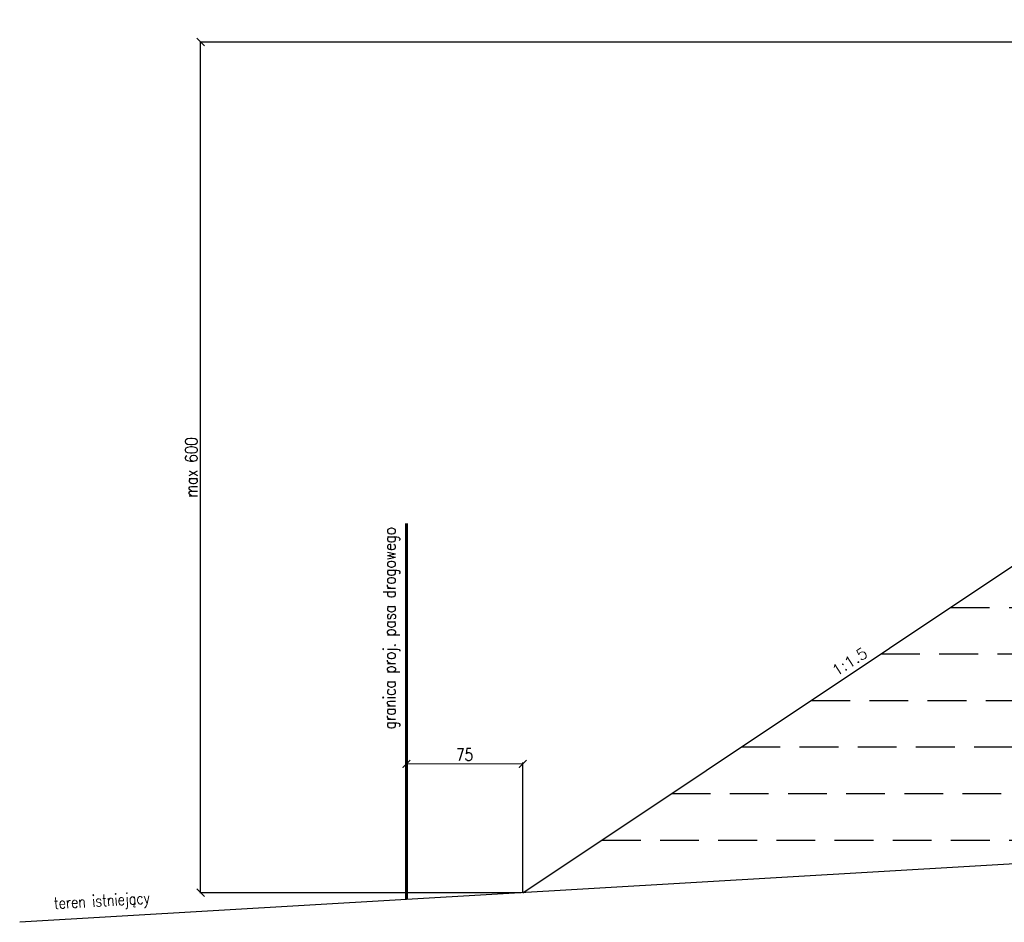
# Model space of a CAD drawing. Header units: metres. Extents: x 6562771 to 6588056, y 5578696 to 5581651.
# Tile 11 of 22: x 6569739 to 6570374, y 5580216 to 5580798. Entities that reach past the tile are written whole.
import ezdxf
from ezdxf.enums import TextEntityAlignment as Align

# ---------------------------------------------------------------- set-up
doc = ezdxf.new("R2010")
doc.units = ezdxf.units.M
doc.linetypes.add('HIDDEN', pattern=[0.375, 0.25, -0.125])
for name, color, linetype in [('0_50', 3, 'Continuous'), ('pkonstr-0_50', 90, 'Continuous'), ('pkonstr-istn', 14, 'Continuous'), ('pkonstr-opisy', 2, 'Continuous'), ('pkonstr-wymiary', 1, 'Continuous')]:
    doc.layers.add(name, color=color, linetype=linetype)
doc.styles.add('2mm', font='simplex', dxfattribs={"height": 2})
doc.styles.add('Opisy', font='simplex.shx', dxfattribs={"width": 0.8})
doc.styles.add('wymiary', font='simplex.shx', dxfattribs={"width": 0.8})
doc.dimstyles.new('ddd$0', dxfattribs={"dimtxt": 8, "dimasz": 5, "dimexe": 0.5, "dimexo": 1, "dimgap": 2, "dimtad": 1, "dimdec": 0, "dimzin": 0, "dimdsep": 46, "dimtxsty": 'wymiary', "dimblk": 'ARCHTICK', "dimcen": 0, "dimclrd": 256, "dimclre": 256, "dimclrt": 256, "dimadec": 0, "dimazin": 0, "dimtfac": 1, "dimtdec": 0, "dimtmove": 1, "dimatfit": 3, "dimldrblk": 'DOT', "dimfxl": 1, "dimtolj": 1, "dimtzin": 0, "dimlwd": -1, "dimlwe": -1, "dimarcsym": 0})
doc.dimstyles.new('szczegoly-1-20', dxfattribs={"dimtxt": 4, "dimasz": 2, "dimexe": 1, "dimexo": 2.5, "dimgap": 0.5, "dimtad": 1, "dimdec": 0, "dimzin": 0, "dimdsep": 46, "dimtxsty": 'wymiary', "dimblk": 'ARCHTICK', "dimcen": 0, "dimclrd": 256, "dimclre": 256, "dimclrt": 256, "dimadec": 0, "dimazin": 0, "dimtfac": 1, "dimtdec": 0, "dimtmove": 1, "dimatfit": 3, "dimldrblk": 'ARCHTICK', "dimfxl": 1, "dimtolj": 1, "dimtzin": 0, "dimlwd": -1, "dimlwe": -1, "dimarcsym": 0})

# ---------------------------------------------------------------- blocks, each defined once
blk = doc.blocks.new('_ArchTick')
at = {"color": 0, "linetype": 'ByBlock', "const_width": 0.15}
blk.add_lwpolyline([(-0.5, -0.5), (0.5, 0.5)], dxfattribs=at)
blk = doc.blocks.new('*D185')
at = {"layer": 'Defpoints', "color": 0, "transparency": 16777216}
for p in [(6570063.64, 5580318.11), (6569988.64, 5580304.55), (6570063.64, 5580235.07)]:
    blk.add_point(p, dxfattribs=at)
at = {"layer": 'pkonstr-wymiary', "transparency": 16777216}
for p, q in [((6569988.64, 5580305.05), (6569988.64, 5580319.11)), ((6570063.64, 5580235.57), (6570063.64, 5580319.11))]:
    blk.add_line(p, q, dxfattribs=at)
at = {"layer": 'pkonstr-wymiary', "lineweight": 0, "transparency": 16777216}
blk.add_line((6569988.64, 5580318.11), (6570063.64, 5580318.11), dxfattribs=at)
at = {"layer": 'pkonstr-wymiary', "lineweight": 0, "transparency": 16777216, "xscale": 5, "yscale": 5, "zscale": 5, "rotation": 180}
blk.add_blockref('_ArchTick', (6569988.64, 5580318.11), dxfattribs=at)
at = {"layer": 'pkonstr-wymiary', "lineweight": 0, "transparency": 16777216, "xscale": 5, "yscale": 5, "zscale": 5}
blk.add_blockref('_ArchTick', (6570063.64, 5580318.11), dxfattribs=at)
at = {"layer": 'pkonstr-wymiary', "transparency": 16777216, "insert": (6570026.14, 5580324.11), "char_height": 8, "attachment_point": 5, "style": 'wymiary'}
blk.add_mtext('\\A1;75', dxfattribs=at)
blk = doc.blocks.new('*D195')
at = {"layer": 'Defpoints', "color": 0, "transparency": 16777216}
for p in [(6569855.98, 5580783.54), (6570725.84, 5580783.54), (6570063.64, 5580235.07)]:
    blk.add_point(p, dxfattribs=at)
at = {"layer": 'pkonstr-wymiary', "transparency": 16777216}
for p, q in [((6570724.84, 5580783.54), (6569855.48, 5580783.54)), ((6569855.98, 5580235.07), (6569855.98, 5580783.54)), ((6570062.64, 5580235.07), (6569855.48, 5580235.07))]:
    blk.add_line(p, q, dxfattribs=at)
at = {"layer": 'pkonstr-wymiary', "transparency": 16777216, "xscale": 5, "yscale": 5, "zscale": 5}
for p, rotation in [((6569855.98, 5580783.54), 90), ((6569855.98, 5580235.07), 270)]:
    blk.add_blockref('_ArchTick', p, dxfattribs=dict(at, rotation=rotation))
at = {"layer": 'pkonstr-wymiary', "transparency": 16777216, "insert": (6569849.98, 5580509.31), "char_height": 8, "attachment_point": 5, "rotation": 90, "style": 'wymiary'}
blk.add_mtext('\\A1;max 600', dxfattribs=at)
blk = doc.blocks.new('_Dot')
at = {"color": 0, "linetype": 'ByBlock', "lineweight": -2}
blk.add_line((-0.5, 0), (-1, 0), dxfattribs=at)
at = {"color": 0, "linetype": 'ByBlock', "const_width": 0.5}
blk.add_lwpolyline([(-0.25, 0, 1), (0.25, 0, 1)], format="xyb", close=True, dxfattribs=at)

msp = doc.modelspace()

# ---------------------------------------------------------------- linework, layer by layer
at = {"layer": '0_50', "color": 7, "linetype": 'HIDDEN', "ltscale": 100}
for points in [[(6570339.65, 5580419.08), (6570925.52, 5580419.08)], [(6570294.66, 5580389.08), (6570925.52, 5580389.08)], [(6570249.66, 5580359.08), (6570925.52, 5580359.08)], [(6570204.66, 5580329.08), (6570825.52, 5580329.08)], [(6570159.66, 5580299.08), (6570825.52, 5580299.08)], [(6570114.67, 5580269.08), (6570640.12, 5580269.08)]]:
    msp.add_lwpolyline(points, dxfattribs=at)
at = {"layer": 'pkonstr-0_50'}
msp.add_lwpolyline([(6570063.64, 5580235.07), (6570418.34, 5580471.54), (6570568.34, 5580483.54), (6571018.32, 5580783.54)], dxfattribs=at)
at = {"layer": 'pkonstr-0_50', "color": 130, "const_width": 2, "flags": 128}
msp.add_lwpolyline([(6569988.64, 5580230.66), (6569988.64, 5580473.17)], dxfattribs=at)
at = {"layer": 'pkonstr-istn', "flags": 128}
msp.add_lwpolyline([(6573469.89, 5580378.54), (6573020.6, 5580386.61), (6572428.53, 5580781.32), (6572268.53, 5580790.92), (6571918.53, 5580797.98), (6571568.53, 5580790.92), (6571425.52, 5580781.92), (6570725.53, 5580273.95), (6569739.31, 5580216.01)], dxfattribs=at)

# ---------------------------------------------------------------- texts
at = {"layer": 'pkonstr-opisy', "style": 'Opisy', "width": 0.8}
msp.add_text('granica proj. pasa drogowego', height=8, rotation=90, dxfattribs=at).set_placement((6569984.1, 5580470.86), align=Align.BOTTOM_RIGHT)
at = {"layer": 'pkonstr-opisy', "style": '2mm'}
msp.add_text('1:1.5', height=7.2, rotation=32.28188, dxfattribs=at).set_placement((6570277.45, 5580379.2), align=Align.BOTTOM_CENTER)
at = {"layer": 'pkonstr-opisy', "style": 'Opisy', "width": 0.8}
msp.add_text('teren istniejący', height=7.5, rotation=3.26258, dxfattribs=at).set_placement((6569761.57, 5580224.53))

# ---------------------------------------------------------------- dimensions: what is measured, and where the dimension line sits
at = {"layer": 'pkonstr-wymiary'}
dim = msp.add_linear_dim(base=(6569855.98, 5580783.54), p1=(6570063.64, 5580235.07), p2=(6570725.84, 5580783.54), angle=90, text='max 600', dimstyle='ddd$0', dxfattribs=at)
dim.commit()
dim.dimension.update_dxf_attribs({"geometry": '*D195', "text_midpoint": (6569849.98, 5580509.31)})
dim = msp.add_linear_dim(base=(6570063.64, 5580318.11), p1=(6569988.64, 5580304.55), p2=(6570063.64, 5580235.07), dimstyle='szczegoly-1-20', override={"dimtxt": 8, "dimasz": 5, "dimexo": 0.5, "dimgap": 2, "dimlwd": 0}, dxfattribs=at)
dim.commit()
dim.dimension.update_dxf_attribs({"geometry": '*D185', "text_midpoint": (6570026.14, 5580324.11)})

doc.saveas('drawing.dxf')
